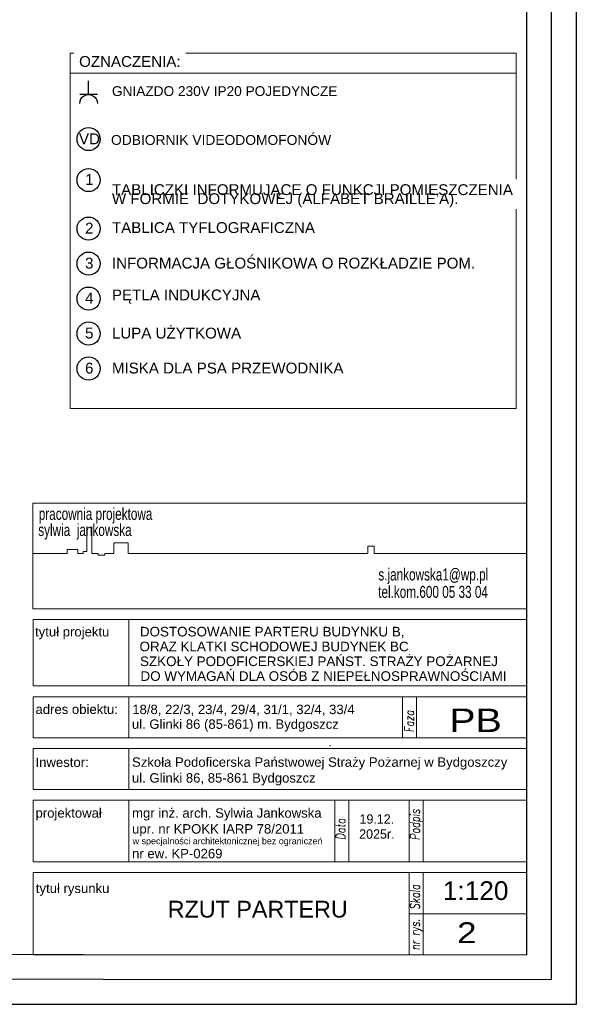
# Model space of a CAD drawing. Header units: millimetres. Extents: x 282377 to 1404227, y -783705 to 1038705.
# Tile 16 of 243: x 382837 to 383963, y 926 to 2917. Entities that reach past the tile are written whole.
import ezdxf
from ezdxf.enums import TextEntityAlignment as Align

# ---------------------------------------------------------------- set-up
doc = ezdxf.new("R2010")
doc.units = ezdxf.units.MM
for name, color, linetype in [('!A_aktualizacja NN_syl', 12, 'Continuous'), ('A_opis', 7, 'Continuous'), ('elektryczne', 12, 'Continuous')]:
    doc.layers.add(name, color=color, linetype=linetype)
doc.layers.add('!A_TABELKA 01', color=7, linetype='Continuous', lineweight=18)
doc.styles.add('Arial', font='arial.ttf')
doc.styles.add('GENERATED_STYLE_1', font='arial.ttf')
doc.styles.get("Standard").update_dxf_attribs({"font": 'arial.ttf'})
doc.styles.add('TABELE', font='ROMANS', dxfattribs={"width": 0.85})

# ---------------------------------------------------------------- blocks, each defined once
blk = doc.blocks.new('TABELKA')
at = {"layer": '!A_TABELKA 01', "linetype": 'Continuous'}
for p, q in [((6502408.447, 5885306.623), (6502454.706, 5885306.623)), ((6502408.447, 5885296.746), (6502408.447, 5885306.623)), ((6502454.706, 5885306.623), (6502454.706, 5885296.746)), ((6502413.508, 5885302.113), (6502413.508, 5885304.456)), ((6502413.974, 5885304.456), (6502413.974, 5885301.927)), ((6502411.664, 5885301.927), (6502411.664, 5885302.294)), ((6502411.664, 5885302.294), (6502412.672, 5885302.294)), ((6502412.672, 5885302.294), (6502412.672, 5885301.927)), ((6502416.051, 5885301.927), (6502416.051, 5885302.923)), ((6502416.051, 5885302.923), (6502417.397, 5885302.923)), ((6502417.397, 5885302.923), (6502417.397, 5885301.927)), ((6502439.842, 5885301.927), (6502439.842, 5885302.607)), ((6502439.842, 5885302.607), (6502440.449, 5885302.607)), ((6502440.449, 5885302.607), (6502440.449, 5885301.927)), ((6502408.433, 5885301.927), (6502411.664, 5885301.927)), ((6502412.672, 5885301.927), (6502413.181, 5885301.927)), ((6502413.181, 5885301.927), (6502413.181, 5885302.113)), ((6502413.181, 5885302.113), (6502413.508, 5885302.113)), ((6502413.974, 5885301.927), (6502414.594, 5885301.927)), ((6502414.594, 5885301.927), (6502414.594, 5885301.76)), ((6502414.594, 5885301.76), (6502415.215, 5885301.76)), ((6502415.215, 5885301.76), (6502415.215, 5885301.927)), ((6502415.215, 5885301.927), (6502416.051, 5885301.927)), ((6502417.397, 5885301.927), (6502439.842, 5885301.927)), ((6502440.449, 5885301.927), (6502454.706, 5885301.927)), ((6502454.706, 5885296.746), (6502408.447, 5885296.746)), ((6502408.49, 5885295.746), (6502454.751, 5885295.746)), ((6502408.492, 5885289.514), (6502408.49, 5885295.746)), ((6502417.456, 5885289.514), (6502417.456, 5885295.746)), ((6502454.751, 5885295.746), (6502454.751, 5885289.514)), ((6502454.751, 5885289.514), (6502408.491, 5885289.514)), ((6502454.751, 5885289.514), (6502408.494, 5885289.514)), ((6502408.491, 5885288.514), (6502454.751, 5885288.514)), ((6502408.491, 5885284.666), (6502408.491, 5885288.514)), ((6502417.456, 5885284.666), (6502417.456, 5885288.514)), ((6502443.092, 5885284.666), (6502443.092, 5885288.514)), ((6502444.411, 5885284.666), (6502444.411, 5885288.514)), ((6502454.751, 5885288.514), (6502454.751, 5885284.666)), ((6502454.751, 5885284.666), (6502408.491, 5885284.666)), ((6502408.491, 5885283.666), (6502454.751, 5885283.666)), ((6502408.491, 5885279.819), (6502408.491, 5885283.666)), ((6502417.456, 5885279.819), (6502417.456, 5885283.666)), ((6502454.751, 5885283.666), (6502454.751, 5885279.819)), ((6502454.751, 5885279.819), (6502408.491, 5885279.819)), ((6502408.491, 5885278.819), (6502454.751, 5885278.819)), ((6502408.491, 5885273.047), (6502408.491, 5885278.819)), ((6502417.456, 5885273.047), (6502417.456, 5885278.819)), ((6502436.745, 5885273.047), (6502436.745, 5885278.819)), ((6502438.064, 5885273.047), (6502438.064, 5885278.819)), ((6502443.711, 5885273.047), (6502443.711, 5885278.819)), ((6502445.031, 5885273.047), (6502445.031, 5885278.819)), ((6502454.751, 5885278.819), (6502454.751, 5885273.047)), ((6502454.751, 5885278.819), (6502454.751, 5885273.047)), ((6502454.751, 5885273.047), (6502408.491, 5885273.047)), ((6502408.491, 5885273.047), (6502454.751, 5885273.047)), ((6502454.751, 5885273.047), (6502408.491, 5885273.047)), ((6502408.491, 5885273.047), (6502454.751, 5885273.047)), ((6502454.751, 5885273.047), (6502408.491, 5885273.047)), ((6502408.491, 5885273.047), (6502454.751, 5885273.047)), ((6502408.491, 5885272.047), (6502454.751, 5885272.047)), ((6502408.491, 5885264.352), (6502408.491, 5885272.047)), ((6502443.711, 5885264.352), (6502443.711, 5885272.047)), ((6502445.031, 5885264.352), (6502445.031, 5885272.047)), ((6502454.751, 5885272.047), (6502454.751, 5885264.352)), ((6502443.711, 5885268.2), (6502454.751, 5885268.2)), ((6502408.491, 5885264.352), (6502454.751, 5885264.352))]:
    blk.add_line(p, q, dxfattribs=at)
at = {"color": 0}
blk.add_point((6502436.291, 5885283.916), dxfattribs=at)
at = {"layer": '!A_TABELKA 01', "linetype": 'Continuous', "style": 'Arial'}
for s, height, width, p in [('pracownia projektowa', 1.12571, 0.7, (6502414.338, 5885305.624)), ('sylwia  jankowska', 1.12571, 0.7, (6502413.343, 5885304.117)), ('s.jankowska1@wp.pl', 1.12571, 0.7, (6502445.978, 5885299.952)), ('tel.kom.600 05 33 04 ', 1.12571, 0.7, (6502446.111, 5885298.322)), ('PB', 2.1987, 1.2, (6502449.934, 5885286.302)), ('19.12.', 0.8795, 0.95, (6502440.689, 5885277.065)), ('2025r.', 0.8795, 0.95, (6502440.689, 5885275.659))]:
    blk.add_text(s, height=height, dxfattribs=dict(at, width=width)).set_placement(p, align=Align.MIDDLE_CENTER)
for s, height, p in [('tytuł projektu', 0.87946, (6502408.666, 5885294.592)), ('adres obiektu:', 0.87946, (6502408.71, 5885287.335)), ('Inwestor:', 0.8795, (6502408.71, 5885282.376)), ('projektował', 0.87946, (6502408.71, 5885277.632)), ('mgr inż. arch. Sylwia Jankowska', 0.87946, (6502417.759, 5885277.627)), ('upr. nr KPOKK IARP 78/2011', 0.87946, (6502417.759, 5885276.143)), ('w specjalności architektonicznej bez ograniczeń', 0.6, (6502417.807, 5885275.006)), ('nr ew. KP-0269', 0.87946, (6502417.759, 5885273.833))]:
    blk.add_text(s, height=height, dxfattribs=at).set_placement(p, align=Align.MIDDLE_LEFT)
for s, height, p in [('DOSTOSOWANIE PARTERU BUDYNKU B, ', 0.9, (6502418.486, 5885294.152)), ('ORAZ KLATKI SCHODOWEJ BUDYNEK BC ', 0.9, (6502418.455, 5885292.762)), ('SZKOŁY PODOFICERSKIEJ PAŃST. STRAŻY POŻARNEJ', 0.9, (6502418.499, 5885291.377)), ('DO WYMAGAŃ DLA OSÓB Z NIEPEŁNOSPRAWNOŚCIAMI ', 0.9, (6502418.544, 5885289.993)), ('18/8, 22/3, 23/4, 29/4, 31/1, 32/4, 33/4', 0.87946, (6502417.774, 5885286.882)), ('ul. Glinki 86 (85-861) m. Bydgoszcz', 0.87946, (6502417.739, 5885285.508)), ('Szkoła Podoficerska Państwowej Straży Pożarnej w Bydgoszczy', 0.87946, (6502417.751, 5885281.953)), ('ul. Glinki 86, 85-861 Bydgoszcz', 0.87946, (6502417.744, 5885280.472))]:
    blk.add_text(s, height=height, dxfattribs=at).set_placement(p)
at = {"layer": '!A_TABELKA 01', "linetype": 'Continuous', "style": 'TABELE', "oblique": 7, "width": 0.75}
for s, p in [('Faza', (6502443.725, 5885286.201)), ('Podpis', (6502444.263, 5885276.526)), ('Data', (6502437.296, 5885276.103)), ('Skala', (6502444.263, 5885269.755)), ('nr rys.', (6502444.263, 5885266.229))]:
    blk.add_text(s, height=0.8795, rotation=90, dxfattribs=at).set_placement(p, align=Align.MIDDLE_CENTER)
at = {"layer": '!A_TABELKA 01', "linetype": 'Continuous', "attachment_point": 4, "style": 'GENERATED_STYLE_1'}
for s, insert, char_height in [('tytuł rysunku', (6502408.739, 5885270.444), 0.87946), ('1:120', (6502446.872, 5885270.348), 1.7589)]:
    blk.add_mtext(s, dxfattribs=dict(at, insert=insert, char_height=char_height))

msp = doc.modelspace()

# ---------------------------------------------------------------- linework, layer by layer
at = {"layer": '!A_aktualizacja NN_syl'}
for centre in [(382976.4, 2675.7), (382976.4, 2592.8), (382976.4, 2494.6), (382976.4, 2423.8), (382976.4, 2353.1), (382976.4, 2282.4), (382976.4, 2211.7)]:
    msp.add_circle(centre, 23.4, dxfattribs=at)
at = {"layer": 'A_opis', "lineweight": 0}
for p, q in [((382939.4, 2131), (382939.4, 2849.4)), ((382939.4, 2849.4), (383841.7, 2849.4)), ((383841.7, 2849.4), (383841.7, 2131)), ((382939.4, 2808.9), (383841.7, 2808.9)), ((382939.4, 2131), (383841.7, 2131))]:
    msp.add_line(p, q, dxfattribs=at)
at = {"layer": 'elektryczne'}
for p, q in [((382976.4, 2765.7), (382976.4, 2793.1)), ((382994.2, 2765.7), (382958.6, 2765.7))]:
    msp.add_line(p, q, dxfattribs=at)
at = {"layer": 'elektryczne', "extrusion": (0, 0, -1)}
msp.add_ellipse((382976.4, 2747.8), major_axis=(-12.6, 12.6), ratio=1, start_param=5.497787, end_param=8.63938, dxfattribs=at)

# ---------------------------------------------------------------- block references
at = {"layer": '!A_TABELKA 01', "lineweight": 70, "xscale": 21.6, "yscale": 21.6, "zscale": 21.6}
msp.add_blockref('TABELKA', (-140069159.1, -127120683.6), dxfattribs=at)

# ---------------------------------------------------------------- texts
at = {"layer": '!A_aktualizacja NN_syl', "style": 'Arial'}
for s, p in [('VD', (382956.9, 2665)), ('1', (382969.3, 2582.8)), ('2', (382969.3, 2484.5)), ('3', (382969.3, 2413.8)), ('4', (382969.3, 2343.1)), ('5', (382969.3, 2272.4)), ('6', (382969.3, 2201.6))]:
    msp.add_text(s, height=22, dxfattribs=at).set_placement(p)
at = {"layer": '!A_TABELKA 01', "linetype": 'Continuous', "attachment_point": 4, "style": 'GENERATED_STYLE_1'}
for s, insert, char_height in [('RZUT PARTERU', (383136.6, 1118.5), 33.771), ('{\\W1.2;2}', (383722.2, 1071.1), 42.21)]:
    msp.add_mtext(s, dxfattribs=dict(at, insert=insert, char_height=char_height))
at = {"layer": 'A_opis', "linetype": 'Continuous', "char_height": 20, "attachment_point": 7, "line_spacing_factor": 0.4, "bg_fill": 2}
for s, insert in [('\\pxsm1,ql;{\\H0.989583x;GNIAZDO 230V IP20 POJEDYNCZE', (383023.7, 2762.4)), ('\\pxb0.2125,a0.2125,sm0.75,ql;\\A1;\\fArial|b0|i0|c0|p34;ODBIORNIK VIDEODOMOFONÓW ', (383021.9, 2663.5)), ('\\pxb0.520835,a0.520835,sm0.5,ql;{\\H1.09375x;TABLICZKI INFORMUJĄCE O FUNKCJI POMIESZCZENIA \\PW FORMIE  DOTYKOWEJ (ALFABET BRAILLE’A). }', (383023.7, 2537.6)), ('\\pxb0.520833,a0.520833,sm0.5,ql;{\\H1.09375x;INFORMACJA GŁOŚNIKOWA O ROZKŁADZIE POM.}', (383023.7, 2413.6)), ('\\pxb0.520833,a0.520833,sm0.5,ql;{\\H1.09375x;PĘTLA INDUKCYJNA}', (383023.7, 2342.9)), ('\\pxb0.520833,a0.520833,sm0.5,ql;{\\H1.09375x;LUPA UŻYTKOWA}', (383023.7, 2272.1)), ('\\pxb0.520833,a0.520833,sm0.5,ql;{\\H1.09375x;MISKA DLA PSA PRZEWODNIKA}', (383023.7, 2201.4))]:
    msp.add_mtext(s, dxfattribs=dict(at, insert=insert))

# ---------------------------------------------------------------- next in the draw order: texts
for s, insert in [('\\pxb0.520835,a0.520835,sm0.5,ql;{\\H1.09375x;OZNACZENIA:}', (382957.2, 2821.2)), ('\\pxb0.520833,a0.520833,sm0.5,ql;{\\H1.09375x;TABLICA TYFLOGRAFICZNA}', (383023.7, 2485.4))]:
    msp.add_mtext(s, dxfattribs=dict(at, insert=insert))

# ---------------------------------------------------------------- next in the draw order: linework, layer by layer
at = {"linetype": 'Continuous', "lineweight": 25}
msp.add_lwpolyline([(383913.5, 976.4), (383913.5, 4379.9), (379375.1, 4383.3), (379375.1, 979.8)], close=True, dxfattribs=at)
at = {"layer": 'Defpoints', "color": 2, "linetype": 'Continuous', "lineweight": 30, "flags": 128}
for points in [[(383963.5, 926.4), (383963.5, 4429.9), (379075.8, 4429.9), (379075.8, 926.4)], [(383863.5, 1026.4), (383863.5, 4329.9), (379375.1, 4333.3), (379375.1, 1029.8)]]:
    msp.add_lwpolyline(points, close=True, dxfattribs=at)

doc.saveas('drawing.dxf')
